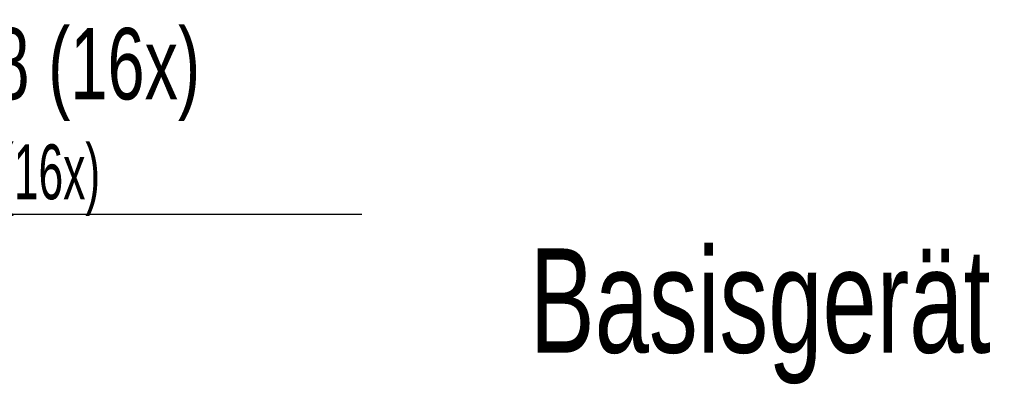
# Paper-space layout 'Blatt3' of a CAD drawing. Header units: millimetres. Extents: x 5 to 418, y 2 to 292.
# Tile 9 of 54: x 111 to 158, y 65 to 83. Entities that reach past the tile are written whole.
import ezdxf

# ---------------------------------------------------------------- set-up
doc = ezdxf.new("R2010")
doc.units = ezdxf.units.MM
doc.layers.add('SLD-0', color=7, linetype='Continuous')
doc.styles.add('SLDTEXTSTYLE0', font='TXT', dxfattribs={"width": 0.7})
doc.styles.add('SLDTEXTSTYLE1', font='TXT', dxfattribs={"width": 0.605})

# ---------------------------------------------------------------- blocks, each defined once
blk = doc.blocks.new('SW_NOTE_0_1')
at = {"layer": 'SLD-0', "color": 0}
blk.add_line((25.608, 0), (0, 0), dxfattribs=at)
at = {"layer": 'SLD-0', "color": 0, "attachment_point": 1}
for s, insert, char_height, style in [('für M8 (16x)', (0.466, 8.991), 3.43958, 'SLDTEXTSTYLE0'), ('for M8 (16x)', (1.458, 3.383), 2.64583, 'SLDTEXTSTYLE1')]:
    blk.add_mtext(s, dxfattribs=dict(at, insert=insert, char_height=char_height, style=style))

psp = doc.layouts.new('Blatt3')

# ---------------------------------------------------------------- block references
at = {"layer": 'SLD-0', "color": 7}
psp.add_blockref('SW_NOTE_0_1', (101.6875, 73.4648), dxfattribs=at)

# ---------------------------------------------------------------- texts
at = {"layer": 'SLD-0', "color": 7, "insert": (135.3916, 71.8397), "char_height": 5.027083, "attachment_point": 1, "style": 'SLDTEXTSTYLE0'}
psp.add_mtext('Basisgerät mit Zubehör', dxfattribs=at)

doc.saveas('drawing.dxf')
